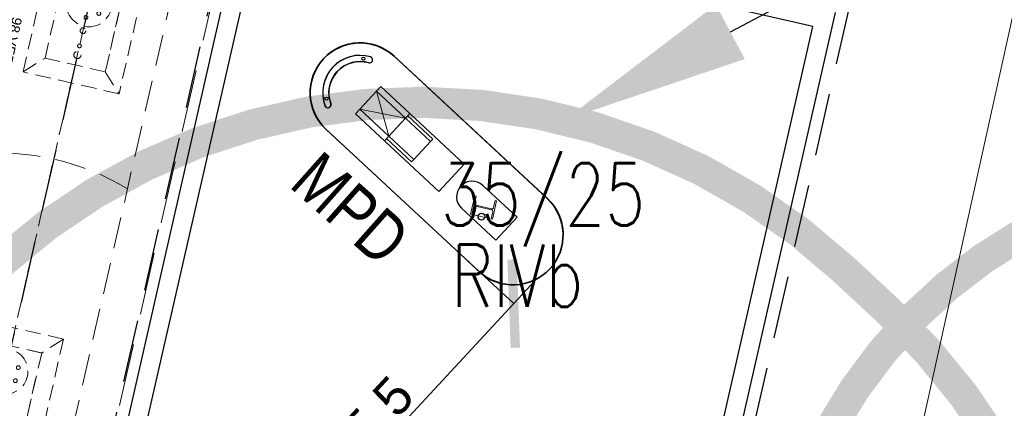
# Model space of a CAD drawing. Header units: metres. Extents: x 964 to 7125, y -212 to 9570.
# Tile 144 of 185: x 2320.4 to 2336.18, y 263.55 to 269.78. Entities that reach past the tile are written whole.
import ezdxf
from ezdxf import colors
from ezdxf.entities.mleader import LeaderData, LeaderLine
from ezdxf.enums import TextEntityAlignment as Align
from ezdxf.math import Vec2, Vec3

# ---------------------------------------------------------------- set-up
doc = ezdxf.new("R2010")
doc.units = ezdxf.units.M
for name, pattern in [('( Dashed )', [0.75, 0.5, -0.25]), ('ACISOTGL', [3, 2, -1]), ('CIĄGłA', [0]), ('DASH', [0.75, 0.5, -0.25]), ('DASHDOT', [1, 0.5, -0.25, 0, -0.25]), ('DASHED', [0.75, 0.5, -0.25]), ('HIDDEN', [0.375, 0.25, -0.125]), ('HIDDENX2', [0.75, 0.5, -0.25])]:
    doc.linetypes.add(name, pattern=pattern)
for name, color, linetype, lineweight in [('1_ELEMENTY PODSTAWOWE', 7, 'Continuous', 13), ('AGP1_HATCH', 7, 'Continuous', 5), ('AGP1_WYMIARY', 7, 'Continuous', 15), ('AM_7', 4, 'Continuous', 25), ('AX1', 4, 'DASHDOT', 15), ('BK_Beton', 2, 'Continuous', 15), ('LINIE PRZEKROJOWE', 7, 'Continuous', 9), ('opisy', 1, 'Continuous', 20), ('PODKŁAD MAPA', 7, 'Continuous', 9), ('WIATA KONSTRUKCJA', 230, 'Continuous', 20), ('ZBIORNIKI', 7, 'Continuous', 9)]:
    doc.layers.add(name, color=color, linetype=linetype, lineweight=lineweight)
doc.layers.add('HIDE', color=9, linetype='DASHED', lineweight=15, plot=False)
for name, color, linetype in [('Numery_dzialek', 7, 'Continuous'), ('Numery_konturow', 7, 'Continuous'), ('T_wiata', 251, 'Continuous'), ('WYMIARY', 9, 'Continuous'), ('ZP_strefy oddziaływania', 8, 'HIDDEN')]:
    doc.layers.add(name, color=color, linetype=linetype)
doc.styles.add('ARIAL', font='arial.ttf')
doc.styles.get("Standard").update_dxf_attribs({"font": 'arial.ttf'})
doc.styles.add('STYL_ARIAL', font='simplex', dxfattribs={"width": 0.75, "oblique": 0.1})

# ---------------------------------------------------------------- blocks, each defined once
blk = doc.blocks.new('MDCP 20240606')
at = {"layer": 'Numery_dzialek', "color": 251, "true_color": 0x636466, "style": 'STYL_ARIAL', "width": 0.75}
blk.add_text('35/25', height=1, dxfattribs=at).set_placement((6592025.212, 5737983.2431), align=Align.MIDDLE_CENTER)
at = {"layer": 'Numery_konturow', "color": 251, "true_color": 0x636466, "style": 'STYL_ARIAL', "width": 0.75}
blk.add_text('RIVb', height=1, dxfattribs=at).set_placement((6592023.7399, 5737982.441), align=Align.TOP_LEFT)
blk = doc.blocks.new('4PROD MPD 8')
at = {"layer": 'BK_Beton', "color": 18, "lineweight": 5, "true_color": 0x000000}
for points in [[(59501, 11319), (57676, 11319), (57676, 11919), (59501, 11919), (59501, 11319)], [(57676, 11816), (57676, 11919)], [(58311, 11816), (58311, 11919)], [(58857, 11867), (58311, 11867)], [(58857, 11816), (58857, 11867)], [(57676, 11816), (58311, 11816), (58311, 11421), (57676, 11421), (57676, 11816)], [(57676, 11421), (58311, 11816)], [(58311, 11421), (57676, 11816)], [(58311, 11421), (58857, 11421), (58857, 11816), (58311, 11816)], [(57676, 11421), (57676, 11319)], [(58311, 11421), (58311, 11319)], [(58857, 11370), (58311, 11370)], [(58857, 11421), (58857, 11370)]]:
    blk.add_lwpolyline(points, dxfattribs=at)
blk = doc.blocks.new('wiata KZT')
at = {"color": 18, "linetype": 'HIDDENX2', "lineweight": 30, "ltscale": 2, "true_color": 0x000000}
blk.add_lwpolyline([(1831.958, 315.809), (1837.796, 341.658), (1847.55, 339.455), (1841.711, 313.607), (1831.958, 315.809)], dxfattribs=at)
at = {"color": 7, "lineweight": 25}
blk.add_circle((1841.649, 336.021), 0.055, dxfattribs=at)
at = {"layer": 'AX1', "color": 7}
blk.add_line((1841.549, 336.044), (1841.75, 335.998), dxfattribs=at)
at = {"layer": 'T_wiata'}
for p, q in [((1832.202, 315.985), (1837.946, 341.42)), ((1838.173, 341.061), (1832.56, 316.211)), ((1846.954, 339.078), (1838.173, 341.061)), ((1847.312, 339.304), (1841.568, 313.869)), ((1841.341, 314.228), (1846.954, 339.078))]:
    blk.add_line(p, q, dxfattribs=at)
at = {"layer": 'T_wiata', "color": 7, "lineweight": 35}
for points in [[(1839.157, 337.411, -1), (1840.242, 338.587), (1842.7, 336.316, -1), (1841.615, 335.141)], [(1840.232, 338.596, 0.982987), (1839.147, 337.42), (1841.619, 335.138, 0.992832), (1842.705, 336.312)]]:
    blk.add_lwpolyline(points, format="xyb", close=True, dxfattribs=at)
at = {"layer": 'T_wiata'}
blk.add_lwpolyline([(1839.83, 338.482, 1.089639), (1839.859, 338.577), (1839.859, 338.577, 0.612828), (1839.138, 337.788), (1839.138, 337.788, 0.917735), (1839.232, 337.82), (1839.232, 337.82, -0.612828)], format="xyb", close=True, dxfattribs=at)
at = {"layer": 'T_wiata', "flags": 128}
blk.add_lwpolyline([(1841.668, 336.521, 1), (1841.329, 336.153), (1841.88, 335.644), (1842.219, 336.012)], format="xyb", close=True, dxfattribs=at)
at = {"layer": 'T_wiata'}
for centre in [(1839.75, 338.545), (1839.75, 338.545), (1839.16, 337.905), (1839.16, 337.905)]:
    blk.add_circle(centre, 0.025, dxfattribs=at)
for centre, radius, start, end in [((1839.699, 337.999), 0.6, 73.9722, 199.9767), ((1839.699, 337.999), 0.5, 73.6454, 199.6499), ((1839.849, 338.528), 0.0502, 260.5185, 70.6933), ((1839.699, 337.999), 0.5, 75.5628, 75.6101), ((1839.184, 337.808), 0.0502, 196.6978, 26.5229), ((1839.699, 337.999), 0.5, 198.9373, 198.9846)]:
    blk.add_arc(centre, radius, start, end, dxfattribs=at)
at = {"layer": 'WIATA KONSTRUKCJA', "color": 0, "linetype": 'ByBlock', "lineweight": -2}
blk.add_lwpolyline([(1841.858, 336.127), (1841.891, 336.274), (1841.869, 336.279), (1841.843, 336.165), (1841.843, 336.165), (1841.843, 336.164), (1841.843, 336.164), (1841.843, 336.163), (1841.843, 336.163), (1841.843, 336.162), (1841.843, 336.162), (1841.842, 336.161), (1841.842, 336.161), (1841.842, 336.161), (1841.842, 336.16), (1841.842, 336.16), (1841.841, 336.159), (1841.841, 336.159), (1841.841, 336.158), (1841.841, 336.158), (1841.841, 336.158), (1841.84, 336.157), (1841.84, 336.157), (1841.84, 336.156), (1841.84, 336.156), (1841.839, 336.156), (1841.839, 336.155), (1841.839, 336.155), (1841.838, 336.154), (1841.838, 336.154), (1841.838, 336.154), (1841.838, 336.153), (1841.837, 336.153), (1841.837, 336.153), (1841.837, 336.152), (1841.836, 336.152), (1841.836, 336.152), (1841.836, 336.151), (1841.835, 336.151), (1841.835, 336.151), (1841.835, 336.15), (1841.834, 336.15), (1841.834, 336.15), (1841.833, 336.149), (1841.833, 336.149), (1841.833, 336.149), (1841.832, 336.149), (1841.832, 336.148), (1841.832, 336.148), (1841.831, 336.148), (1841.831, 336.148), (1841.83, 336.147), (1841.83, 336.147), (1841.83, 336.147), (1841.829, 336.147), (1841.829, 336.147), (1841.828, 336.146), (1841.828, 336.146), (1841.827, 336.146), (1841.827, 336.146), (1841.826, 336.146), (1841.826, 336.145), (1841.826, 336.145), (1841.825, 336.145), (1841.825, 336.145), (1841.824, 336.145), (1841.824, 336.145), (1841.823, 336.145), (1841.823, 336.145), (1841.822, 336.144), (1841.822, 336.144), (1841.821, 336.144), (1841.821, 336.144), (1841.821, 336.144), (1841.82, 336.144), (1841.82, 336.144), (1841.819, 336.144), (1841.819, 336.144), (1841.818, 336.144), (1841.818, 336.144), (1841.817, 336.144), (1841.817, 336.144), (1841.816, 336.144), (1841.816, 336.144), (1841.815, 336.144), (1841.815, 336.144), (1841.814, 336.144), (1841.814, 336.144), (1841.814, 336.144), (1841.813, 336.144), (1841.813, 336.144), (1841.812, 336.144), (1841.812, 336.145), (1841.811, 336.145), (1841.557, 336.202), (1841.556, 336.202), (1841.556, 336.202), (1841.555, 336.202), (1841.555, 336.203), (1841.554, 336.203), (1841.554, 336.203), (1841.553, 336.203), (1841.553, 336.203), (1841.553, 336.203), (1841.552, 336.204), (1841.552, 336.204), (1841.551, 336.204), (1841.551, 336.204), (1841.55, 336.204), (1841.55, 336.205), (1841.55, 336.205), (1841.549, 336.205), (1841.549, 336.205), (1841.548, 336.206), (1841.548, 336.206), (1841.548, 336.206), (1841.547, 336.206), (1841.547, 336.207), (1841.546, 336.207), (1841.546, 336.207), (1841.546, 336.207), (1841.545, 336.208), (1841.545, 336.208), (1841.545, 336.208), (1841.544, 336.209), (1841.544, 336.209), (1841.544, 336.209), (1841.543, 336.21), (1841.543, 336.21), (1841.543, 336.21), (1841.542, 336.211), (1841.542, 336.211), (1841.542, 336.211), (1841.541, 336.212), (1841.541, 336.212), (1841.541, 336.213), (1841.541, 336.213), (1841.54, 336.213), (1841.54, 336.214), (1841.54, 336.214), (1841.539, 336.214), (1841.539, 336.215), (1841.539, 336.215), (1841.539, 336.216), (1841.539, 336.216), (1841.538, 336.217), (1841.538, 336.217), (1841.538, 336.217), (1841.538, 336.218), (1841.538, 336.218), (1841.537, 336.219), (1841.537, 336.219), (1841.537, 336.22), (1841.537, 336.22), (1841.537, 336.22), (1841.537, 336.221), (1841.537, 336.221), (1841.536, 336.222), (1841.536, 336.222), (1841.536, 336.223), (1841.536, 336.223), (1841.536, 336.224), (1841.536, 336.224), (1841.536, 336.225), (1841.536, 336.225), (1841.536, 336.226), (1841.536, 336.226), (1841.536, 336.226), (1841.536, 336.227), (1841.536, 336.227), (1841.536, 336.228), (1841.536, 336.228), (1841.536, 336.229), (1841.536, 336.229), (1841.536, 336.23), (1841.536, 336.23), (1841.536, 336.231), (1841.536, 336.231), (1841.536, 336.232), (1841.536, 336.232), (1841.536, 336.233), (1841.536, 336.233), (1841.536, 336.234), (1841.536, 336.234), (1841.536, 336.234), (1841.562, 336.348), (1841.54, 336.353), (1841.474, 336.061), (1841.496, 336.056), (1841.522, 336.17), (1841.522, 336.17), (1841.522, 336.17), (1841.522, 336.171), (1841.522, 336.171), (1841.522, 336.172), (1841.522, 336.172), (1841.522, 336.173), (1841.523, 336.173), (1841.523, 336.174), (1841.523, 336.174), (1841.523, 336.174), (1841.523, 336.175), (1841.524, 336.175), (1841.524, 336.176), (1841.524, 336.176), (1841.524, 336.177), (1841.524, 336.177), (1841.525, 336.177), (1841.525, 336.178), (1841.525, 336.178), (1841.525, 336.179), (1841.526, 336.179), (1841.526, 336.179), (1841.526, 336.18), (1841.527, 336.18), (1841.527, 336.181), (1841.527, 336.181), (1841.527, 336.181), (1841.528, 336.182), (1841.528, 336.182), (1841.528, 336.182), (1841.529, 336.183), (1841.529, 336.183), (1841.529, 336.183), (1841.53, 336.184), (1841.53, 336.184), (1841.53, 336.184), (1841.531, 336.185), (1841.531, 336.185), (1841.532, 336.185), (1841.532, 336.185), (1841.532, 336.186), (1841.533, 336.186), (1841.533, 336.186), (1841.533, 336.186), (1841.534, 336.187), (1841.534, 336.187), (1841.535, 336.187), (1841.535, 336.187), (1841.536, 336.188), (1841.536, 336.188), (1841.536, 336.188), (1841.537, 336.188), (1841.537, 336.188), (1841.538, 336.189), (1841.538, 336.189), (1841.539, 336.189), (1841.539, 336.189), (1841.539, 336.189), (1841.54, 336.189), (1841.54, 336.19), (1841.541, 336.19), (1841.541, 336.19), (1841.542, 336.19), (1841.542, 336.19), (1841.543, 336.19), (1841.543, 336.19), (1841.544, 336.19), (1841.544, 336.19), (1841.544, 336.19), (1841.545, 336.19), (1841.545, 336.19), (1841.546, 336.191), (1841.546, 336.191), (1841.547, 336.191), (1841.547, 336.191), (1841.548, 336.191), (1841.548, 336.191), (1841.549, 336.191), (1841.549, 336.191), (1841.55, 336.191), (1841.55, 336.191), (1841.551, 336.19), (1841.551, 336.19), (1841.552, 336.19), (1841.552, 336.19), (1841.552, 336.19), (1841.553, 336.19), (1841.553, 336.19), (1841.554, 336.19), (1841.808, 336.132), (1841.809, 336.132), (1841.809, 336.132), (1841.81, 336.132), (1841.81, 336.132), (1841.811, 336.132), (1841.811, 336.132), (1841.812, 336.132), (1841.812, 336.131), (1841.812, 336.131), (1841.813, 336.131), (1841.813, 336.131), (1841.814, 336.131), (1841.814, 336.13), (1841.815, 336.13), (1841.815, 336.13), (1841.815, 336.13), (1841.816, 336.13), (1841.816, 336.129), (1841.817, 336.129), (1841.817, 336.129), (1841.817, 336.129), (1841.818, 336.128), (1841.818, 336.128), (1841.819, 336.128), (1841.819, 336.127), (1841.819, 336.127), (1841.82, 336.127), (1841.82, 336.127), (1841.82, 336.126), (1841.821, 336.126), (1841.821, 336.126), (1841.821, 336.125), (1841.822, 336.125), (1841.822, 336.125), (1841.822, 336.124), (1841.823, 336.124), (1841.823, 336.124), (1841.823, 336.123), (1841.824, 336.123), (1841.824, 336.122), (1841.824, 336.122), (1841.825, 336.122), (1841.825, 336.121), (1841.825, 336.121), (1841.825, 336.121), (1841.826, 336.12), (1841.826, 336.12), (1841.826, 336.119), (1841.826, 336.119), (1841.826, 336.118), (1841.827, 336.118), (1841.827, 336.118), (1841.827, 336.117), (1841.827, 336.117), (1841.827, 336.116), (1841.828, 336.116), (1841.828, 336.115), (1841.828, 336.115), (1841.828, 336.115), (1841.828, 336.114), (1841.828, 336.114), (1841.829, 336.113), (1841.829, 336.113), (1841.829, 336.112), (1841.829, 336.112), (1841.829, 336.111), (1841.829, 336.111), (1841.829, 336.11), (1841.829, 336.11), (1841.829, 336.11), (1841.829, 336.109), (1841.829, 336.109), (1841.829, 336.108), (1841.829, 336.108), (1841.829, 336.107), (1841.829, 336.107), (1841.829, 336.106), (1841.829, 336.106), (1841.829, 336.105), (1841.829, 336.105), (1841.829, 336.104), (1841.829, 336.104), (1841.829, 336.103), (1841.829, 336.103), (1841.829, 336.102), (1841.829, 336.102), (1841.829, 336.102), (1841.829, 336.101), (1841.829, 336.101), (1841.829, 336.1), (1841.803, 335.986), (1841.825, 335.981)], close=True, dxfattribs=at)
at = {"layer": 'BK_Beton', "color": 18, "lineweight": 0, "true_color": 0x000000, "xscale": -0.0009999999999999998, "yscale": 0.0009999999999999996, "zscale": 0.0009999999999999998, "rotation": 137.2456060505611}
blk.add_blockref('4PROD MPD 8', (1805.366, 385.566), dxfattribs=at)
at = {"layer": 'opisy', "style": 'ARIAL', "width": 0.8}
blk.add_text('MPD', height=0.8, rotation=318.4708, dxfattribs=at).set_placement((1838.545, 336.503))
blk = doc.blocks.new('dwa zbiorniki 60 i 60+adblue')
at = {"color": 18, "linetype": '( Dashed )', "lineweight": 18, "true_color": 0x000000}
for p, q in [((2615.767, 90.041), (2615.48, 77.645)), ((2617.979, 77.587), (2618.266, 89.983)), ((2618.966, 89.971), (2618.627, 75.354)), ((2621.127, 75.297), (2621.465, 89.913))]:
    blk.add_line(p, q, dxfattribs=at)
at = {"linetype": 'HIDDEN', "lineweight": 5}
for p, q in [((2618.266, 89.983), (2615.767, 90.041)), ((2621.465, 89.913), (2618.966, 89.971)), ((2619.342, 86.765, 0), (2619.386, 88.767, 0)), ((2619.386, 88.767, 0), (2620.965, 88.732, 0)), ((2619.386, 88.767, 0), (2619.673, 88.466, 0)), ((2620.965, 88.732, 0), (2620.669, 88.445, 0)), ((2620.965, 88.732, 0), (2620.922, 86.731, 0)), ((2619.643, 87.053, 0), (2619.673, 88.466, 0)), ((2619.673, 88.466, 0), (2620.669, 88.445, 0)), ((2620.669, 88.445, 0), (2620.634, 87.031, 0)), ((2616.138, 86.14), (2616.181, 88.141, 0)), ((2616.181, 88.141, 0), (2617.761, 88.107, 0)), ((2616.181, 88.141, 0), (2616.469, 87.841, 0)), ((2617.761, 88.107, 0), (2617.465, 87.819, 0)), ((2617.761, 88.107, 0), (2617.718, 86.105)), ((2619.643, 87.053, 0), (2619.664, 88.044, 0)), ((2620.656, 88.023, 0), (2620.634, 87.031, 0)), ((2616.438, 86.427, 0), (2616.469, 87.841, 0)), ((2616.469, 87.841, 0), (2617.465, 87.819, 0)), ((2617.465, 87.819, 0), (2617.43, 86.406)), ((2616.438, 86.427), (2616.46, 87.419)), ((2617.452, 87.398), (2617.43, 86.406)), ((2619.342, 86.765, 0), (2619.643, 87.053, 0)), ((2620.634, 87.031, 0), (2619.643, 87.053, 0)), ((2620.634, 87.031, 0), (2619.643, 87.053, 0)), ((2620.634, 87.031, 0), (2620.922, 86.731, 0)), ((2620.922, 86.731, 0), (2619.342, 86.765, 0)), ((2620.922, 86.731, 0), (2619.342, 86.765, 0)), ((2616.138, 86.14), (2616.438, 86.427)), ((2617.43, 86.406), (2616.438, 86.427)), ((2617.43, 86.406, 0), (2616.438, 86.427, 0)), ((2617.43, 86.406), (2617.718, 86.105)), ((2617.718, 86.105), (2616.138, 86.14)), ((2617.718, 86.105), (2616.138, 86.14)), ((2619.214, 80.735, 0), (2619.256, 82.737, 0)), ((2619.256, 82.737, 0), (2619.544, 82.437, 0)), ((2620.835, 82.704, 0), (2619.256, 82.737, 0)), ((2620.835, 82.704, 0), (2620.539, 82.416, 0)), ((2620.835, 82.704, 0), (2620.794, 80.702, 0)), ((2619.514, 81.023, 0), (2619.544, 82.437, 0)), ((2619.544, 82.437, 0), (2620.535, 82.416, 0)), ((2619.544, 82.437, 0), (2620.539, 82.416, 0)), ((2620.539, 82.416, 0), (2620.506, 81.002, 0)), ((2619.535, 82.015, 0), (2619.247, 82.315, 0)), ((2619.514, 81.023, 0), (2619.535, 82.015, 0)), ((2620.527, 81.994, 0), (2620.506, 81.002, 0)), ((2615.991, 79.738), (2616.032, 81.739, 0)), ((2616.032, 81.739, 0), (2616.32, 81.439, 0)), ((2617.612, 81.706, 0), (2616.032, 81.739, 0)), ((2617.612, 81.706, 0), (2617.316, 81.418, 0)), ((2617.612, 81.706, 0), (2617.57, 79.705)), ((2616.291, 80.026, 0), (2616.32, 81.439, 0)), ((2616.32, 81.439, 0), (2617.312, 81.419, 0)), ((2616.32, 81.439, 0), (2617.316, 81.418, 0)), ((2616.311, 81.017), (2616.024, 81.317)), ((2617.316, 81.418, 0), (2617.282, 80.005)), ((2616.291, 80.026), (2616.311, 81.017)), ((2617.303, 80.997), (2617.282, 80.005)), ((2619.214, 80.735, 0), (2619.514, 81.023, 0)), ((2620.506, 81.002, 0), (2619.514, 81.023, 0)), ((2620.51, 81.002, 0), (2619.514, 81.023, 0)), ((2620.506, 81.002, 0), (2620.794, 80.702, 0)), ((2620.794, 80.702, 0), (2619.214, 80.735, 0)), ((2620.794, 80.702, 0), (2619.214, 80.735, 0)), ((2615.991, 79.738), (2616.291, 80.026)), ((2617.282, 80.005), (2616.291, 80.026)), ((2617.286, 80.005, 0), (2616.291, 80.026, 0)), ((2617.282, 80.005), (2617.57, 79.705)), ((2617.57, 79.705), (2615.991, 79.738)), ((2617.57, 79.705), (2615.991, 79.738)), ((2617.979, 77.587), (2615.48, 77.645)), ((2615.48, 77.645), (2617.979, 77.587)), ((2618.677, 77.484), (2621.176, 77.426)), ((2621.129, 75.387), (2618.63, 75.444)), ((2618.627, 75.354), (2621.127, 75.297)), ((2618.63, 75.354), (2621.13, 75.297))]:
    blk.add_line(p, q, dxfattribs=at)
at = {"color": 18, "linetype": 'ACISOTGL', "ltscale": 0.5, "true_color": 0x000000}
blk.add_lwpolyline([(2615.139, 91.001), (2614.757, 74.505), (2621.755, 74.347), (2622.137, 90.842)], close=True, dxfattribs=at)
at = {"linetype": 'HIDDEN', "lineweight": 5}
for points in [[(2617.019, 90.714), (2616.714, 76.917)], [(2620.218, 90.643), (2619.913, 76.847)]]:
    blk.add_lwpolyline(points, dxfattribs=at)
for centre, radius in [((2620.16, 88.038), 0.36), ((2620.165, 88.253), 0.03), ((2619.976, 88.149), 0.0305), ((2620.16, 88.038), 0.0305), ((2620.349, 88.141), 0.0305), ((2619.972, 87.934), 0.0305), ((2620.344, 87.926), 0.0305), ((2616.956, 87.412, 0), 0.36), ((2620.155, 87.823), 0.03), ((2616.96, 87.627, 0), 0.03), ((2620.151, 87.605), 0.045), ((2616.772, 87.524, 0), 0.0305), ((2616.956, 87.412, 0), 0.0305), ((2617.144, 87.516, 0), 0.0305), ((2616.767, 87.309, 0), 0.0305), ((2617.14, 87.301, 0), 0.0305), ((2620.145, 87.355), 0.03), ((2616.951, 87.197, 0), 0.03), ((2620.142, 87.206), 0.057), ((2616.946, 86.979, 0), 0.045), ((2616.938, 86.58, 0), 0.057), ((2616.941, 86.729, 0), 0.03), ((2620.031, 82.009), 0.36), ((2620.035, 82.224), 0.03), ((2619.847, 82.12), 0.0305), ((2620.219, 82.112), 0.0305), ((2619.842, 81.905), 0.0305), ((2620.031, 82.005, 0), 0.0305), ((2620.215, 81.897), 0.0305), ((2620.026, 81.794), 0.03), ((2620.022, 81.576), 0.045), ((2616.807, 81.011, 0), 0.36), ((2620.016, 81.326), 0.03), ((2616.623, 81.122, 0), 0.0305), ((2616.812, 81.226, 0), 0.03), ((2616.996, 81.115, 0), 0.0305), ((2620.013, 81.177), 0.057), ((2616.807, 81.007), 0.0305), ((2616.619, 80.907, 0), 0.0305), ((2616.803, 80.796, 0), 0.03), ((2616.991, 80.9, 0), 0.0305), ((2616.798, 80.578, 0), 0.045), ((2616.793, 80.328, 0), 0.03), ((2616.79, 80.179, 0), 0.057)]:
    blk.add_circle(centre, radius, dxfattribs=at)
at = {"color": 18, "linetype": '( Dashed )', "lineweight": 18, "true_color": 0x000000}
for centre, start, end in [((2616.928, 86.207), 70.4942, 106.8543), ((2620.128, 86.136), 70.4942, 106.8543), ((2620.02, 81.491), 70.4944, 106.8542), ((2616.795, 79.973), 70.4944, 106.8542), ((2616.818, 81.421), 250.4946, 286.8539), ((2619.838, 73.65), 70.4946, 106.8539), ((2619.968, 79.131), 250.4946, 286.8539)]:
    blk.add_arc(centre, 4.006, start, end, dxfattribs=at)
at = {"layer": '1_ELEMENTY PODSTAWOWE', "color": 18, "linetype": 'ACISOTGL', "ltscale": 0.5, "true_color": 0x000000}
for p, q in [((2619.379, 75.76), (2619.412, 77.263)), ((2619.412, 77.263), (2620.418, 77.241)), ((2619.461, 77.212), (2619.412, 77.263)), ((2619.43, 75.808), (2619.461, 77.212)), ((2619.461, 77.212), (2620.367, 77.192)), ((2620.367, 77.192), (2620.336, 75.788)), ((2620.418, 77.241), (2620.385, 75.737))]:
    blk.add_line(p, q, dxfattribs=at)
for centre, radius in [((2619.912, 77.09), 0.122), ((2619.912, 77.09), 0.0697), ((2619.9, 76.54), 0.36), ((2619.9, 76.54), 0.304), ((2619.729, 76.644), 0.0825), ((2619.904, 76.74), 0.075), ((2620.075, 76.636), 0.0825), ((2619.729, 76.644), 0.0305), ((2619.9, 76.54), 0.0825), ((2619.9, 76.54), 0.0305), ((2619.724, 76.444), 0.0825), ((2619.724, 76.444), 0.0305), ((2619.895, 76.34), 0.0825), ((2620.071, 76.437), 0.0825), ((2620.071, 76.437), 0.0305), ((2619.895, 76.34), 0.03), ((2619.89, 76.09), 0.1), ((2619.89, 76.09), 0.045), ((2619.884, 75.84), 0.0825), ((2619.884, 75.84), 0.03)]:
    blk.add_circle(centre, radius, dxfattribs=at)
at = {"layer": 'AM_7', "color": 18, "linetype": 'ACISOTGL', "ltscale": 0.5, "true_color": 0x000000}
for p, q in [((2620.207, 90.142), (2619.875, 75.126)), ((2619.789, 77.093), (2620.034, 77.087)), ((2619.842, 77.092), (2619.981, 77.089)), ((2619.73, 76.727), (2619.727, 76.562)), ((2619.829, 76.742), (2619.979, 76.739)), ((2619.859, 76.741), (2619.949, 76.739)), ((2620.077, 76.719), (2620.073, 76.554)), ((2619.397, 76.551), (2620.402, 76.529)), ((2619.646, 76.646), (2619.811, 76.642)), ((2619.684, 76.645), (2619.774, 76.643)), ((2619.73, 76.689), (2619.728, 76.599)), ((2619.992, 76.638), (2620.157, 76.635)), ((2620.03, 76.637), (2620.12, 76.635)), ((2620.076, 76.681), (2620.074, 76.591)), ((2619.642, 76.446), (2619.807, 76.442)), ((2619.679, 76.445), (2619.769, 76.443)), ((2619.726, 76.527), (2619.722, 76.362)), ((2619.725, 76.489), (2619.723, 76.399)), ((2619.988, 76.438), (2620.153, 76.435)), ((2620.026, 76.437), (2620.116, 76.436)), ((2620.072, 76.519), (2620.069, 76.354)), ((2620.072, 76.481), (2620.07, 76.392)), ((2619.813, 76.342), (2619.978, 76.339)), ((2619.79, 76.093), (2619.99, 76.088)), ((2619.845, 76.091), (2619.935, 76.089)), ((2619.802, 75.842), (2619.967, 75.839)), ((2619.854, 75.841), (2619.914, 75.84))]:
    blk.add_line(p, q, dxfattribs=at)
at = {"layer": 'AX1', "color": 18, "linetype": 'ACISOTGL', "ltscale": 0.5, "true_color": 0x000000}
blk.add_circle((2619.9, 76.54), 0.2, dxfattribs=at)
at = {"layer": 'HIDE', "color": 18, "linetype": 'ACISOTGL', "ltscale": 0.5, "true_color": 0x000000}
for p, q in [((2620.367, 77.192), (2620.418, 77.241)), ((2619.43, 75.808), (2619.379, 75.76)), ((2620.385, 75.737), (2619.379, 75.76)), ((2620.336, 75.788), (2619.43, 75.808)), ((2620.336, 75.788), (2620.385, 75.737))]:
    blk.add_line(p, q, dxfattribs=at)
for centre, radius in [((2619.904, 76.74), 0.0241), ((2620.075, 76.636), 0.0305)]:
    blk.add_circle(centre, radius, dxfattribs=at)
at = {"linetype": 'HIDDEN', "lineweight": 5, "style": 'ARIAL'}
for s, rotation, p in [('98 VERVA 20M3 - V4', 268.8761, (2618.998, 87.602, 0.14)), ('DIESEL VERVA 30M3 - V2', 268.5562, (2615.829, 86.692)), ('DIESEL EFECTA 40M3 - V3', 268.5562, (2618.869, 80.396)), ('95 EFECTA 30M3 - V1', 268.8761, (2615.627, 80.01, 0.14)), ('AdBlue 10M3 - V5', 268.8761, (2618.759, 77.393, 0.14))]:
    blk.add_text(s, height=0.16, rotation=rotation, dxfattribs=at).set_placement(p)
blk = doc.blocks.new('PRZEKRÓJ TERENU OPIS PZT')
at = {"color": 251, "true_color": 0x636466}
blk.add_lwpolyline([(2712.743, -19.582), (2800.188, -19.298)], dxfattribs=at)
blk = doc.blocks.new('_ArchTick')
at = {"layer": 'WYMIARY', "color": 0, "linetype": 'Continuous', "const_width": 0.15}
blk.add_lwpolyline([(-0.5, -0.5), (0.5, 0.5)], dxfattribs=at)

msp = doc.modelspace()

# ---------------------------------------------------------------- hatches: boundary and pattern name
at = {"layer": 'AGP1_HATCH', "transparency": 33554625}
h = msp.add_hatch(dxfattribs=at)
h.set_pattern_fill('GRASS', color=64, scale=0.02)
edge = h.paths.add_edge_path()
edge.add_line((2315.151, 281.175), (2314.857, 280.104))
edge.add_arc((2352.342, 442.4), 166.569, 256.99439, 258.15001)
edge.add_line((2318.137, 279.381), (2318.417, 279.32))
edge.add_line((2318.417, 279.32), (2318.535, 279.868))
edge.add_line((2318.535, 279.868), (2320.158, 279.518))
edge.add_line((2320.158, 279.518), (2320.04, 278.971))
edge.add_line((2320.04, 278.971), (2330.588, 276.699))
edge.add_line((2330.588, 276.699), (2331.619, 277.431))
edge.add_line((2331.619, 277.431), (2315.151, 281.175))
edge = h.paths.add_edge_path()
edge.add_line((2331.619, 277.431), (2330.588, 276.699))
edge.add_line((2330.588, 276.699), (2358.796, 270.625))
edge.add_arc((2356.301, 261.982), 8.996, -9.9, 73.8971, ccw=False)
edge.add_line((2365.163, 260.435), (2358.404, 230.82))
edge.add_line((2358.404, 230.82), (2357.768, 230.965))
edge.add_line((2357.768, 230.965), (2356.389, 224.923))
edge.add_line((2356.389, 224.923), (2352.157, 225.889))
edge.add_line((2352.157, 225.889), (2353.532, 231.912))
edge.add_line((2353.532, 231.912), (2350.146, 230.989))
edge.add_line((2350.146, 230.989), (2346.349, 231.856))
edge.add_line((2346.349, 231.856), (2345.938, 230.055))
edge.add_line((2345.938, 230.055), (2341.218, 231.129))
edge.add_line((2341.218, 231.129), (2341.629, 232.933))
edge.add_line((2341.629, 232.933), (2335.556, 234.319))
edge.add_line((2335.556, 234.319), (2333.822, 235.491))
edge.add_arc((2333.322, 234.803), 0.85, 53.9932, 167.1431)
edge.add_line((2332.493, 234.992), (2331.203, 229.338))
edge.add_line((2331.203, 229.338), (2327.059, 230.283))
edge.add_line((2327.059, 230.283), (2327.426, 231.892))
edge.add_line((2327.426, 231.892), (2308.27, 236.264))
edge.add_line((2308.27, 236.264), (2308.269, 236.264))
edge.add_line((2308.269, 236.264), (2308.703, 238.166))
edge.add_line((2308.703, 238.166), (2304.803, 239.056))
edge.add_line((2304.803, 239.056), (2305.515, 242.175))
edge.add_line((2305.515, 242.175), (2310.726, 262.804))
edge.add_arc((2307.963, 263.502), 2.85, 345.8235, 357.6929)
edge.add_line((2310.811, 263.387), (2310.905, 265.726))
edge.add_line((2310.905, 265.726), (2302.381, 234.685))
edge.add_line((2302.381, 234.685), (2356.791, 222.315))
edge.add_line((2356.791, 222.315), (2367.851, 269.195))
edge.add_line((2367.851, 269.195), (2331.619, 277.431))

# ---------------------------------------------------------------- block references
at = {"linetype": 'CIĄGłA', "lineweight": 5, "rotation": 359.8705193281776}
msp.add_blockref('wiata KZT', (485.394, -65.236), dxfattribs=at)
at = {"layer": 'PODKŁAD MAPA', "linetype": 'ByBlock'}
msp.add_blockref('MDCP 20240606', (-6589696.429, -5737716.265), dxfattribs=at)
at = {"layer": 'ZBIORNIKI', "color": 6, "linetype": 'CIĄGłA', "lineweight": 0, "rotation": 348.4102262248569}
msp.add_blockref('dwa zbiorniki 60 i 60+adblue', (-262.918, 710.177), dxfattribs=at)

# ---------------------------------------------------------------- next in the draw order: block references
at = {"layer": 'LINIE PRZEKROJOWE', "color": 18, "linetype": 'CIĄGłA', "lineweight": 5, "true_color": 0x000000, "rotation": 77.33843703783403}
msp.add_blockref('PRZEKRÓJ TERENU OPIS PZT', (1707.851, -2439.278), dxfattribs=at)

# ---------------------------------------------------------------- next in the draw order: linework, layer by layer
at = {"layer": 'AGP1_WYMIARY', "linetype": 'CIĄGłA', "lineweight": 0}
msp.add_line((2328.314, 265.229), (2327.581, 265.91), dxfattribs=at)
at = {"layer": 'AGP1_WYMIARY', "color": 7, "linetype": 'CIĄGłA', "lineweight": 0}
msp.add_line((2324.232, 260.83), (2328.654, 265.596), dxfattribs=at)
at = {"layer": 'ZP_strefy oddziaływania', "color": 217, "linetype": 'DASH', "lineweight": 9, "ltscale": 5, "true_color": 0x93278f, "transparency": 33554610, "const_width": 0.5}
msp.add_lwpolyline([(2319.587, 250.679), (2320.296, 250.021, 0.414214), (2334.428, 250.557), (2334.836, 250.997, 0.414214), (2334.3, 265.129), (2333.591, 265.787, 0.414214), (2319.459, 265.251), (2319.051, 264.811, 0.414214)], format="xyb", close=True, dxfattribs=at)
at = {"layer": 'ZP_strefy oddziaływania', "color": 6, "linetype": 'DASH', "lineweight": 9, "ltscale": 5, "transparency": 33554610, "const_width": 0.5}
msp.add_lwpolyline([(2342.189, 267.184), (2357.544, 263.679, -0.414214), (2363.563, 254.1), (2360.77, 241.861, -0.414214), (2351.19, 235.841), (2335.835, 239.346, -0.414214), (2329.816, 248.926), (2332.609, 261.165, -0.414214)], format="xyb", close=True, dxfattribs=at)

# ---------------------------------------------------------------- next in the draw order: block references
at = {"layer": 'AGP1_WYMIARY', "color": 7, "linetype": 'CIĄGłA', "lineweight": 0, "rotation": 47.14422316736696}
msp.add_blockref('_ArchTick', (2328.314, 265.229), dxfattribs=at)

# ---------------------------------------------------------------- next in the draw order: texts
at = {"layer": 'AGP1_WYMIARY', "color": 7, "linetype": 'CIĄGłA', "lineweight": 0, "insert": (2326.146, 263.489), "char_height": 0.6, "attachment_point": 5, "rotation": 47.1442, "style": 'ARIAL'}
msp.add_mtext('\\A1;5.5', dxfattribs=at)

# ---------------------------------------------------------------- next in the draw order: leaders
at = {"layer": 'ZP_strefy oddziaływania', "color": 217, "linetype": 'CIĄGłA', "lineweight": 9, "ltscale": 5, "true_color": 0x93278f, "transparency": 33554687}
ml = msp.add_multileader_mtext('Standard', dxfattribs=at)
ml.set_content('6', color=(147, 39, 143))
ml.set_leader_properties()
ml.build(insert=Vec2(0, 0))
ml.multileader.update_dxf_attribs({"arrow_head_size": 3})
ctx = ml.context
ctx.base_point, ctx.char_height, ctx.arrow_head_size, ctx.landing_gap_size, ctx.plane_origin = Vec3(2338.191, 272.163), 3, 3, 1.5, Vec3(2320.167, 236.026)
notes = []
notes.append((ctx, [(0, (1, 1, 0), (2336.651, 272.163), (1, 0), 1.54, [(0, [(2329.137, 268.174)], 0, [])])]))
ctx.mtext.insert, ctx.mtext.flow_direction = Vec3(2339.691, 273.688), 5
for ctx, leaders in notes:
    for number, flags, end, landing, length, lines in leaders:
        leader = LeaderData()
        leader.index, (leader.has_last_leader_line, leader.has_dogleg_vector, leader.attachment_direction) = number, flags
        leader.last_leader_point, leader.dogleg_vector, leader.dogleg_length = Vec3(end), Vec3(landing), length
        for number, points, colour, breaks in lines:
            line = LeaderLine()
            line.index, line.vertices, line.color, line.breaks = number, Vec3.list(points), colors.encode_raw_color(colour), breaks
            leader.lines.append(line)
        ctx.leaders.append(leader)

doc.saveas('drawing.dxf')
